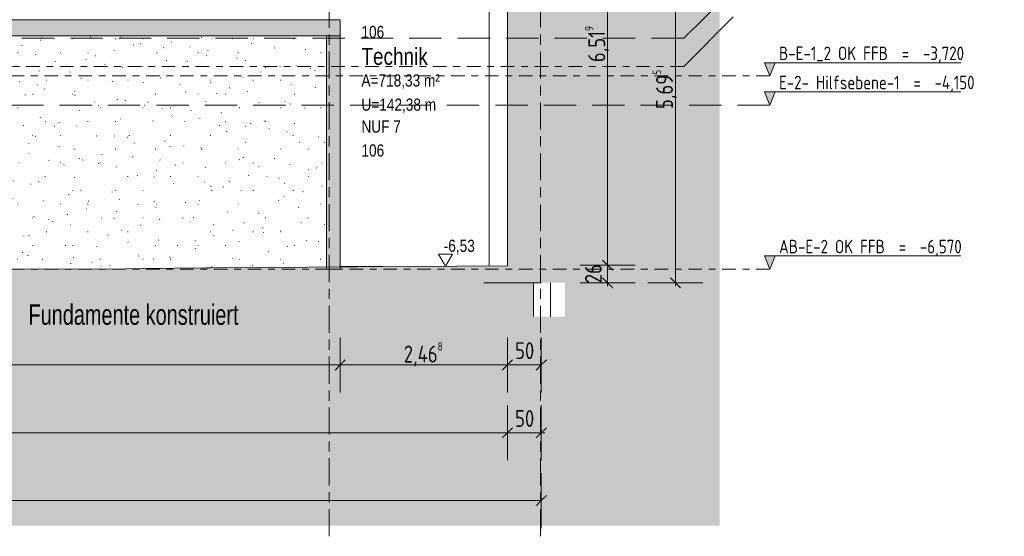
# Model space of a CAD drawing. Header units: metres. Extents: x -34 to 182, y -15 to 869.
# Tile 40 of 46: x 87 to 102, y -13 to -6. Entities that reach past the tile are written whole.
import ezdxf

# ---------------------------------------------------------------- set-up
doc = ezdxf.new("R2010")
doc.units = ezdxf.units.M
for name, pattern in [('_Ebene_', [0.4, 0.2, -0.1, 0, -0.1]), ('_Rasterlinie_', [0.75, 0.4, -0.1, 0.15, -0.1]), ('Abgebrochen', [0.714375, 0.47625, -0.238125])]:
    doc.linetypes.add(name, pattern=pattern)
for name, color, linetype, lineweight in [('A_Bem', 7, 'Continuous', 5), ('A_Bem-100', 7, 'Continuous', 5), ('A_Detailelemente', 7, 'Continuous', 9), ('A_Ebenen', 130, 'Continuous', 5), ('A_Geschossdecken', 7, 'Continuous', 5), ('A_Geschossdecken_Schraffur', 7, 'Continuous', 5), ('A_Hoehenkoten', 124, 'Continuous', 5), ('A_Notizen', 130, 'Continuous', 5), ('A_Raster', 128, 'Continuous', 5), ('A_Raum-Txt', 16, 'Continuous', 5), ('A_Tragwerksstützen', 7, 'Continuous', 5), ('A_Wand', 244, 'Continuous', 5), ('A_Wand_Schraff', 1, 'Continuous', 5), ('A_Wände_Oberflächenschraffur', 244, 'Continuous', 5)]:
    doc.layers.add(name, color=color, linetype=linetype, lineweight=lineweight)
doc.styles.add('Arial', font='arial.ttf', dxfattribs={"width": 0.8, "height": 0.18})
doc.styles.add('Arial_1', font='arial.ttf', dxfattribs={"width": 0.7, "height": 0.3})
doc.styles.add('Arial_B', font='txt', dxfattribs={"width": 0.8, "height": 0.25})
doc.styles.add('ISOCPEUR', font='isocpeur.ttf', dxfattribs={"width": 0.8, "height": 0.2})
doc.styles.add('ISOCPEUR_1', font='isocpeur.ttf', dxfattribs={"width": 0.8, "height": 0.25})
doc.dimstyles.new('BLB-Standard_2_5_Aussen', dxfattribs={"dimscale": 0.3048, "dimtxt": 0.248995, "dimasz": 0.492126, "dimexe": 1.32874, "dimexo": 0.0625, "dimgap": 0.032808, "dimtad": 1, "dimdec": 1, "dimlfac": 100, "dimrnd": 0.1, "dimdsep": 46, "dimtxsty": 'ISOCPEUR_1', "dimblk1": 'OBLIQUE', "dimblk2": 'OBLIQUE', "dimsah": 1, "dimcen": 0.09, "dimdle": 0.164042, "dimazin": 0, "dimtfac": 1, "dimtdec": 4, "dimtix": 1, "dimtmove": 0, "dimatfit": 3, "dimfxl": 1.32874, "dimfxlon": 1, "dimtvp": 1, "dimtolj": 1, "dimtzin": 0, "dimarcsym": 2})
doc.dimstyles.new('BLB-Standard_2_5_Aussen_1', dxfattribs={"dimscale": 0.3048, "dimtxt": 0.248995, "dimasz": 0.492126, "dimexe": 1.32874, "dimexo": 0.0625, "dimgap": 0.032808, "dimtad": 1, "dimrnd": 0.001, "dimzin": 0, "dimdsep": 46, "dimtxsty": 'ISOCPEUR_1', "dimblk1": 'OBLIQUE', "dimblk2": 'OBLIQUE', "dimsah": 1, "dimcen": 0.09, "dimdle": 0.164042, "dimazin": 0, "dimtfac": 1, "dimtdec": 4, "dimtix": 1, "dimtmove": 0, "dimatfit": 3, "dimfxl": 1.32874, "dimfxlon": 1, "dimtvp": 1, "dimtolj": 1, "dimtzin": 0, "dimarcsym": 2})

# ---------------------------------------------------------------- blocks, each defined once
blk = doc.blocks.new('STB Stütze - rechteckig1 - STB 310 x 310-8104198-B2')
at = {"layer": 'A_Tragwerksstützen', "color": 250, "lineweight": 9}
blk.add_line((22.451, -9.313), (22.451, -3.096), dxfattribs=at)
blk = doc.blocks.new('Ebene - Rohbau-1046864-B2')
at = {"layer": 'A_Ebenen'}
blk.add_hatch(color=256, dxfattribs=at).paths.add_polyline_path([(26.672, -2.599), (26.592, -2.795), (26.513, -2.599)], flags=0)
at = {"layer": 'A_Ebenen', "color": 170, "lineweight": 9}
for p, q in [((26.513, -2.599), (26.592, -2.795)), ((26.513, -2.599), (29.413, -2.599)), ((26.592, -2.795), (26.672, -2.599))]:
    blk.add_line(p, q, dxfattribs=at)
at = {"layer": 'A_Ebenen', "color": 251, "lineweight": 9}
for p, q in [((26.672, -2.599), (26.513, -2.599)), ((26.513, -2.599), (26.592, -2.795)), ((26.592, -2.795), (26.672, -2.599))]:
    blk.add_line(p, q, dxfattribs=at)
blk = doc.blocks.new('DIMBLOCK96-B2')
at = {"layer": 'A_Bem-100'}
for p, q in [((42.936, -12.372), (42.936, -13.182)), ((42.936, -12.777), (42.936, -12.372)), ((94.786, -12.372), (94.786, -13.182)), ((94.786, -12.777), (94.786, -12.372)), ((42.936, -12.777), (94.786, -12.777))]:
    blk.add_line(p, q, dxfattribs=at)
at = {"layer": 'A_Bem-100', "lineweight": 9}
for p, q in [((42.936, -12.777), (42.861, -12.852)), ((42.936, -12.777), (43.011, -12.702)), ((94.786, -12.777), (94.711, -12.852)), ((94.786, -12.777), (94.861, -12.702))]:
    blk.add_line(p, q, dxfattribs=at)
at = {"layer": 'A_Bem-100', "color": 0, "insert": (68.572, -12.441), "char_height": 0.25, "width": 0.69316, "attachment_point": 1, "line_spacing_factor": 1.149209, "style": 'ISOCPEUR_1'}
blk.add_mtext('51,85', dxfattribs=at)
blk = doc.blocks.new('_Oblique')
at = {"color": 0, "linetype": 'ByBlock', "lineweight": -2}
blk.add_line((-0.5, -0.5), (0.5, 0.5), dxfattribs=at)
blk = doc.blocks.new('Höhenkoten - leer-6237472-B2')
at = {"layer": 'A_Hoehenkoten'}
for p, q in [((-23.599, -6.765), (-23.806, -6.765)), ((-23.702, -6.945), (-23.806, -6.765)), ((-23.702, -6.945), (-23.599, -6.765))]:
    blk.add_line(p, q, dxfattribs=at)
blk = doc.blocks.new('DIMBLOCK106-B2')
at = {"layer": 'A_Bem-100', "lineweight": 9}
for p, q in [((95.765, -9.305), (95.69, -9.23)), ((95.765, -9.305), (95.84, -9.38)), ((95.765, -9.565), (95.69, -9.49)), ((95.765, -9.565), (95.84, -9.64))]:
    blk.add_line(p, q, dxfattribs=at)
at = {"layer": 'A_Bem-100'}
for p, q in [((95.36, -9.305), (96.17, -9.305)), ((95.765, -9.305), (95.36, -9.305)), ((95.765, -9.615), (95.765, -9.305)), ((95.36, -9.565), (96.17, -9.565)), ((95.765, -9.565), (95.36, -9.565))]:
    blk.add_line(p, q, dxfattribs=at)
at = {"layer": 'A_Bem-100', "color": 0, "insert": (95.429, -9.572), "char_height": 0.25, "width": 0.32865, "attachment_point": 1, "rotation": 90, "line_spacing_factor": 1.149209, "style": 'ISOCPEUR_1'}
blk.add_mtext('26', dxfattribs=at)
blk = doc.blocks.new('DIMBLOCK107-B2')
at = {"layer": 'A_Bem-100', "lineweight": 9}
for p, q in [((95.765, -2.787), (95.69, -2.712)), ((95.765, -2.787), (95.84, -2.862)), ((95.765, -9.305), (95.69, -9.23)), ((95.765, -9.305), (95.84, -9.38))]:
    blk.add_line(p, q, dxfattribs=at)
at = {"layer": 'A_Bem-100'}
for p, q in [((95.36, -2.787), (96.17, -2.787)), ((95.765, -2.787), (95.36, -2.787)), ((95.765, -9.305), (95.765, -2.787)), ((95.36, -9.305), (96.17, -9.305)), ((95.765, -9.305), (95.36, -9.305))]:
    blk.add_line(p, q, dxfattribs=at)
at = {"layer": 'A_Bem-100', "color": 0, "insert": (95.429, -6.311), "char_height": 0.25, "width": 0.63639, "attachment_point": 1, "rotation": 90, "line_spacing_factor": 1.149209, "style": 'ISOCPEUR_1'}
blk.add_mtext('6,51\\A2\\H0.5x;\\S9^  ;\\H2x;', dxfattribs=at)
blk = doc.blocks.new('DIMBLOCK127-B2')
at = {"layer": 'A_Bem-100'}
for p, q in [((71.032, -11.372), (71.032, -12.182)), ((71.032, -11.777), (71.032, -11.372)), ((94.286, -11.372), (94.286, -12.182)), ((94.286, -11.777), (94.286, -11.372)), ((71.032, -11.777), (94.286, -11.777))]:
    blk.add_line(p, q, dxfattribs=at)
at = {"layer": 'A_Bem-100', "lineweight": 9}
for p, q in [((71.032, -11.777), (71.107, -11.702)), ((94.286, -11.777), (94.361, -11.702)), ((71.032, -11.777), (70.957, -11.852)), ((94.286, -11.777), (94.211, -11.852))]:
    blk.add_line(p, q, dxfattribs=at)
at = {"layer": 'A_Bem-100', "color": 0, "insert": (82.298, -11.441), "char_height": 0.25, "width": 0.86645, "attachment_point": 1, "line_spacing_factor": 1.149209, "style": 'ISOCPEUR_1'}
blk.add_mtext('23,25\\A2\\H0.5x;\\S4^  ;\\H2x;', dxfattribs=at)
blk = doc.blocks.new('DIMBLOCK128-B2')
at = {"layer": 'A_Bem-100'}
for p, q in [((94.286, -11.372), (94.286, -12.182)), ((94.286, -11.777), (94.286, -11.372)), ((94.786, -11.372), (94.786, -12.182)), ((94.786, -11.777), (94.786, -11.372)), ((94.286, -11.777), (94.836, -11.777))]:
    blk.add_line(p, q, dxfattribs=at)
at = {"layer": 'A_Bem-100', "lineweight": 9}
for p, q in [((94.286, -11.777), (94.361, -11.702)), ((94.786, -11.777), (94.861, -11.702)), ((94.286, -11.777), (94.211, -11.852)), ((94.786, -11.777), (94.711, -11.852))]:
    blk.add_line(p, q, dxfattribs=at)
at = {"layer": 'A_Bem-100', "color": 0, "insert": (94.399, -11.441), "char_height": 0.25, "width": 0.32865, "attachment_point": 1, "line_spacing_factor": 1.149209, "style": 'ISOCPEUR_1'}
blk.add_mtext('50', dxfattribs=at)
blk = doc.blocks.new('DIMBLOCK129-B2')
at = {"layer": 'A_Bem-100'}
for p, q in [((96.36, -3.87), (97.17, -3.87)), ((96.765, -3.87), (96.36, -3.87)), ((96.765, -9.615), (96.765, -3.87)), ((96.36, -9.565), (97.17, -9.565)), ((96.765, -9.565), (96.36, -9.565))]:
    blk.add_line(p, q, dxfattribs=at)
at = {"layer": 'A_Bem-100', "lineweight": 9}
for p, q in [((96.765, -3.87), (96.69, -3.795)), ((96.765, -3.87), (96.84, -3.945)), ((96.765, -9.565), (96.69, -9.49)), ((96.765, -9.565), (96.84, -9.64))]:
    blk.add_line(p, q, dxfattribs=at)
at = {"layer": 'A_Bem-100', "color": 0, "insert": (96.429, -7.003), "char_height": 0.25, "width": 0.68419, "attachment_point": 1, "rotation": 90, "line_spacing_factor": 1.149209, "style": 'ISOCPEUR_1'}
blk.add_mtext('5,69\\A2\\H0.5x;\\S5^  ;\\H2x;', dxfattribs=at)
blk = doc.blocks.new('DIMBLOCK164-B2')
at = {"layer": 'A_Bem-100'}
for p, q in [((74.133, -10.372), (74.133, -11.182)), ((74.133, -10.777), (74.133, -10.372)), ((91.818, -10.372), (91.818, -11.182)), ((91.818, -10.777), (91.818, -10.372)), ((74.133, -10.777), (91.818, -10.777))]:
    blk.add_line(p, q, dxfattribs=at)
at = {"layer": 'A_Bem-100', "lineweight": 9}
for p, q in [((74.133, -10.777), (74.208, -10.702)), ((91.818, -10.777), (91.893, -10.702)), ((74.133, -10.777), (74.058, -10.852)), ((91.818, -10.777), (91.743, -10.852))]:
    blk.add_line(p, q, dxfattribs=at)
at = {"layer": 'A_Bem-100', "color": 0, "insert": (82.642, -10.441), "char_height": 0.25, "width": 0.80072, "attachment_point": 1, "line_spacing_factor": 1.149209, "style": 'ISOCPEUR_1'}
blk.add_mtext('17,68\\A2\\H0.5x;\\S5^  ;\\H2x;', dxfattribs=at)
blk = doc.blocks.new('DIMBLOCK165-B2')
at = {"layer": 'A_Bem-100'}
for p, q in [((91.818, -10.372), (91.818, -11.182)), ((91.818, -10.777), (91.818, -10.372)), ((94.286, -10.372), (94.286, -11.182)), ((94.286, -10.777), (94.286, -10.372)), ((91.818, -10.777), (94.286, -10.777))]:
    blk.add_line(p, q, dxfattribs=at)
at = {"layer": 'A_Bem-100', "lineweight": 9}
for p, q in [((91.818, -10.777), (91.893, -10.702)), ((94.286, -10.777), (94.361, -10.702)), ((91.818, -10.777), (91.743, -10.852)), ((94.286, -10.777), (94.211, -10.852))]:
    blk.add_line(p, q, dxfattribs=at)
at = {"layer": 'A_Bem-100', "color": 0, "insert": (92.757, -10.441), "char_height": 0.25, "width": 0.7081, "attachment_point": 1, "line_spacing_factor": 1.149209, "style": 'ISOCPEUR_1'}
blk.add_mtext('2,46\\A2\\H0.5x;\\S8^  ;\\H2x;', dxfattribs=at)
blk = doc.blocks.new('DIMBLOCK166-B2')
at = {"layer": 'A_Bem-100'}
for p, q in [((94.286, -10.372), (94.286, -11.182)), ((94.286, -10.777), (94.286, -10.372)), ((94.786, -10.372), (94.786, -11.182)), ((94.786, -10.777), (94.786, -10.372)), ((94.286, -10.777), (94.786, -10.777))]:
    blk.add_line(p, q, dxfattribs=at)
at = {"layer": 'A_Bem-100', "lineweight": 9}
for p, q in [((94.286, -10.777), (94.361, -10.702)), ((94.786, -10.777), (94.861, -10.702)), ((94.286, -10.777), (94.211, -10.852)), ((94.786, -10.777), (94.711, -10.852))]:
    blk.add_line(p, q, dxfattribs=at)
at = {"layer": 'A_Bem-100', "color": 0, "insert": (94.399, -10.441), "char_height": 0.25, "width": 0.32865, "attachment_point": 1, "line_spacing_factor": 1.149209, "style": 'ISOCPEUR_1'}
blk.add_mtext('50', dxfattribs=at)

msp = doc.modelspace()

# ---------------------------------------------------------------- hatches: boundary and pattern name
at = {"layer": 'A_Detailelemente'}
msp.add_hatch(color=254, dxfattribs=at).paths.add_polyline_path([(72.0582, -13.1485), (97.4159, -13.1485), (97.4159, -4.1477), (94.786, -4.1014), (94.786, -9.5651), (95.136, -9.5651), (95.136, -10.0651), (93.936, -10.0651), (93.936, -9.5651), (71.2035, -9.5651), (71.2035, -10.0651), (70.2035, -10.0651), (70.2035, -9.5651), (58.2009, -9.5651), (58.2009, -10.0651), (57.2009, -10.0651), (57.2009, -9.5651), (57.551, -9.5651), (57.551, -7.1851), (52.0347, -7.1851), (52.0347, -8.0351), (51.114, -8.0351), (51.114, -7.1851), (43.6656, -7.1851), (43.6656, -8.0351), (42.5856, -8.0351), (42.5856, -7.1851), (40.4356, -7.1851), (40.4356, -3.611), (40.2592, -3.621), (39.4553, -3.6308), (39.4553, -13.1485), (68.4356, -13.1485)], flags=0)
at = {"layer": 'A_Geschossdecken_Schraffur', "lineweight": 9}
for points in [[(90.1708, -5.9251), (91.8179, -5.9251), (91.8179, -5.6851), (74.1329, -5.6851), (74.1329, -5.9251), (86.5483, -5.9251)], [(82.9258, -9.5651), (94.786, -9.5651), (94.786, -9.3132), (94.6434, -9.3132), (88.8972, -9.3531), (88.6575, -9.3588), (84.177, -9.367), (83.3972, -9.3631), (82.1624, -9.3651), (74.4885, -9.3651), (70.5535, -9.3531), (70.5535, -9.5651), (75.6807, -9.5651)]]:
    msp.add_hatch(color=253, dxfattribs=at).paths.add_polyline_path(points, flags=0)
h = msp.add_hatch(color=253, dxfattribs=at)
h.paths.add_polyline_path([(70.2035, -10.0651), (71.2035, -10.0651), (71.2035, -9.5651), (70.2035, -9.5651)], flags=0)
h.paths.add_polyline_path([(94.6721, -10.0651), (94.6721, -9.5651), (93.936, -9.5651), (93.936, -10.0651)], flags=0)
h.paths.add_polyline_path([(57.551, -10.0651), (58.2009, -10.0651), (58.2009, -9.5651), (57.2009, -9.5651), (57.2009, -10.0651)], flags=0)
at = {"layer": 'A_Wand_Schraff', "lineweight": 9}
for points in [[(94.286, -9.3157), (94.786, -9.3132), (94.786, -4.049), (94.286, -4.049), (94.286, -7.3972)], [(91.8179, -9.3651), (91.8179, -5.9251), (91.6179, -5.9251), (91.6179, -9.3651)]]:
    msp.add_hatch(color=253, dxfattribs=at).paths.add_polyline_path(points, flags=0)
at = {"layer": 'A_Wände_Oberflächenschraffur'}
h = msp.add_hatch(dxfattribs=at)
h.set_pattern_fill('FP_51', style=0, pattern_type=2)
h.set_pattern_definition([(0, (108.63052, 18.796), (0.813, 0.203), [0.007, -0.603, 0.007, -0.603, -3.251]), (0, (108.63052, 18.796), (0.813, 0.203), [-1.219, 0.007, -1.212, 0.007, -0.603, -1.422]), (0, (108.63052, 18.796), (0.813, 0.203), [-3.048, 0.007, -0.4, 0.007, -1.009]), (120, (108.93452, 18.897), (-0.5823032, 0.60257865), [0.007, -0.603, 0.007, -0.603, -3.251]), (120, (108.93452, 18.897), (-0.5823032, 0.60257865), [-1.219, 0.007, -1.212, 0.007, -0.603, -1.422]), (120, (108.93452, 18.897), (-0.5823032, 0.60257865), [-3.048, 0.007, -0.4, 0.007, -1.009]), (240, (109.03652, 19.304), (-0.2306968, -0.80557865), [0.007, -0.603, 0.007, -0.603, -3.251]), (240, (109.03652, 19.304), (-0.2306968, -0.80557865), [-1.219, 0.007, -1.212, 0.007, -0.603, -1.422]), (240, (109.03652, 19.304), (-0.2306968, -0.80557865), [-3.048, 0.007, -0.4, 0.007, -1.009])])
h.paths.add_polyline_path([(83.8277, -9.3651), (85.1965, -9.3651), (88.6575, -9.3587), (88.9065, -9.3529), (90.1708, -9.3434), (91.6179, -9.3336), (91.6179, -5.9251), (74.3329, -5.9251), (74.3329, -9.3646), (74.4885, -9.3651), (82.1852, -9.3649), (83.4277, -9.3631), (83.8277, -9.3651)], flags=0)
h.paths.add_polyline_path([(83.3971, -9.363), (83.3971, -9.363), (82.9258, -9.3607)], flags=0)

# ---------------------------------------------------------------- linework, layer by layer
at = {"layer": 'A_Ebenen', "color": 31}
msp.add_line((96.8869, -5.9551), (97.6901, -5.1651), dxfattribs=at)
at = {"layer": 'A_Ebenen', "color": 170, "lineweight": 9}
msp.add_line((96.8869, -6.3751), (97.6154, -5.6423), dxfattribs=at)
at = {"layer": 'A_Ebenen', "color": 31, "linetype": 'Abgebrochen'}
for p, q in [((96.8869, -5.9551), (40.0095, -5.9551)), ((98.1569, -6.9451), (38.7395, -6.9451))]:
    msp.add_line(p, q, dxfattribs=at)
at = {"layer": 'A_Ebenen', "color": 170, "linetype": '_Ebene_', "lineweight": 9}
for p, q in [((96.8869, -6.3751), (40.0095, -6.3751)), ((98.1569, -6.5151), (38.7395, -6.5151)), ((98.1569, -9.3651), (38.7395, -9.3651))]:
    msp.add_line(p, q, dxfattribs=at)
at = {"layer": 'A_Geschossdecken', "color": 250, "lineweight": 9}
for p, q in [((91.8179, -5.6851), (74.1329, -5.6851)), ((91.8179, -5.9251), (91.8179, -5.6851)), ((74.1329, -5.9251), (91.8179, -5.9251)), ((88.6575, -9.3588), (84.177, -9.367)), ((88.8972, -9.3531), (88.6575, -9.3588)), ((89.847, -9.3458), (88.8972, -9.3531)), ((94.286, -9.3157), (89.847, -9.3458)), ((89.847, -9.3458), (89.9196, -9.3451)), ((91.8179, -9.3266), (92.4458, -9.3204)), ((94.786, -9.5651), (93.936, -9.5651)), ((94.6721, -10.0651), (94.6721, -9.5651)), ((94.9207, -10.0651), (94.9207, -9.5651))]:
    msp.add_line(p, q, dxfattribs=at)
at = {"layer": 'A_Raster', "linetype": '_Rasterlinie_', "lineweight": 9}
for p, q in [((91.656, -13.3036), (91.656, 13.0853)), ((94.776, -13.3036), (94.776, 13.0853))]:
    msp.add_line(p, q, dxfattribs=at)
at = {"layer": 'A_Wand', "color": 250, "lineweight": 9}
for p, q in [((94.286, -4.049), (94.286, -9.3157)), ((91.6179, -5.9251), (91.6179, -9.3651)), ((91.8179, -9.3651), (91.8179, -5.9251)), ((91.6179, -9.3651), (91.8179, -9.3651))]:
    msp.add_line(p, q, dxfattribs=at)

# ---------------------------------------------------------------- block references
at = {"layer": 'A_Ebenen', "color": 251, "lineweight": 9}
for p in [(71.5645, -3.72), (71.5645, -4.15), (71.5645, -6.57)]:
    msp.add_blockref('Ebene - Rohbau-1046864-B2', p, dxfattribs=at)
at = {"layer": 'A_Hoehenkoten'}
msp.add_blockref('Höhenkoten - leer-6237472-B2', (117.0752, -2.3768), dxfattribs=at)
at = {"layer": 'A_Tragwerksstützen', "color": 250, "lineweight": 9}
msp.add_blockref('STB Stütze - rechteckig1 - STB 310 x 310-8104198-B2', (71.5645, 0), dxfattribs=at)

# ---------------------------------------------------------------- texts
at = {"layer": 'A_Ebenen', "color": 7, "char_height": 0.2, "attachment_point": 1, "style": 'ISOCPEUR'}
for s, insert, width in [('B-E-1_2 OK FFB  =  -3,720', (98.2933, -6.0809), 3.411982), ('E-2- Hilfsebene-1  =  -4,150', (98.2933, -6.5109), 3.565906), ('AB-E-2 OK FFB  =  -6,570', (98.2933, -8.9309), 3.315779)]:
    msp.add_mtext(s, dxfattribs=dict(at, insert=insert, width=width))
at = {"layer": 'A_Hoehenkoten', "insert": (93.3468, -8.9297), "char_height": 0.18, "width": 0.542095, "attachment_point": 1, "line_spacing_factor": 0.941778, "style": 'Arial'}
msp.add_mtext('-6,53', dxfattribs=at)
at = {"layer": 'A_Notizen', "color": 7, "insert": (87.2211, -9.8847), "char_height": 0.3, "width": 3.832868, "attachment_point": 1, "style": 'Arial_1'}
msp.add_mtext('Fundamente konstruiert', dxfattribs=at)
at = {"layer": 'A_Raum-Txt', "attachment_point": 1}
for s, insert, char_height, width, style in [('106', (92.1325, -5.7757), 0.18, 0.40405, 'Arial'), ('Technik', (92.1325, -6.1011), 0.25, 1.269873, 'Arial_B'), ('A=718,33 m²', (92.1325, -6.4909), 0.18, 1.378902, 'Arial'), ('U=142,38 m', (92.1325, -6.8476), 0.18, 1.314767, 'Arial'), ('NUF 7', (92.1325, -7.1702), 0.18, 0.692658, 'Arial'), ('106', (92.1325, -7.5229), 0.18, 0.40405, 'Arial')]:
    msp.add_mtext(s, dxfattribs=dict(at, insert=insert, char_height=char_height, width=width, style=style))

# ---------------------------------------------------------------- dimensions: what is measured, and where the dimension line sits
at = {"layer": 'A_Bem'}
for base, p1, p2, text, override, picture, middle in [((95.7652, -2.7865), (95.3602, -9.3051), (95.3602, -2.7865), '\\A1;6,51\\Q;{\\A1;{\\H0.5x;\\S9^ ;}}', {"dimpost": '<>', "dimfxl": 6.518576}, 'DIMBLOCK107-B2', (95.6052, -6.0458)), ((96.7652, -3.8701), (96.3602, -9.5651), (96.3602, -3.8701), '\\A1;5,69\\Q;{\\A1;{\\H0.5x;\\S5^ ;}}', {"dimpost": '<>', "dimfxl": 5.695}, 'DIMBLOCK129-B2', (96.6052, -6.7176))]:
    dim = msp.add_linear_dim(base=base, p1=p1, p2=p2, angle=90, text=text, dimstyle='BLB-Standard_2_5_Aussen_1', override=override, dxfattribs=at)
    dim.commit()
    dim.dimension.update_dxf_attribs({"geometry": picture, "text_midpoint": middle})
dim = msp.add_linear_dim(base=(95.7652, -9.3051), p1=(95.3602, -9.5651), p2=(95.3602, -9.3051), angle=90, dimstyle='BLB-Standard_2_5_Aussen', override={"dimpost": '<>', "dimfxl": 0.26}, dxfattribs=at)
dim.commit()
dim.dimension.update_dxf_attribs({"geometry": 'DIMBLOCK106-B2', "text_midpoint": (95.6302, -9.4351)})
for base, p1, p2, text, override, picture, middle in [((91.8179, -10.7774), (74.1329, -10.3724), (91.8179, -10.3724), '\\A1;17,68\\Q;{\\A1;{\\H0.5x;\\S5^ ;}}', {"dimpost": '<>', "dimfxl": 17.685}, 'DIMBLOCK164-B2', (82.9754, -10.6174)), ((94.286, -10.7774), (91.8179, -10.3724), (94.286, -10.3724), '\\A1;2,46\\Q;{\\A1;{\\H0.5x;\\S8^ ;}}', {"dimpost": '<>', "dimfxl": 2.468043}, 'DIMBLOCK165-B2', (93.0519, -10.6174)), ((94.286, -11.7774), (71.0318, -11.3724), (94.286, -11.3724), '\\A1;23,25\\Q;{\\A1;{\\H0.5x;\\S4^ ;}}', {"dimpost": '<>', "dimfxl": 23.254138}, 'DIMBLOCK127-B2', (82.6589, -11.6174))]:
    dim = msp.add_linear_dim(base=base, p1=p1, p2=p2, text=text, dimstyle='BLB-Standard_2_5_Aussen_1', override=override, dxfattribs=at)
    dim.commit()
    dim.dimension.update_dxf_attribs({"geometry": picture, "text_midpoint": middle})
for base, p1, p2, dimstyle, override, picture, middle in [((94.786, -10.7774), (94.286, -10.3724), (94.786, -10.3724), 'BLB-Standard_2_5_Aussen', {"dimpost": '<>', "dimfxl": 0.5}, 'DIMBLOCK166-B2', (94.536, -10.6424)), ((94.786, -11.7774), (94.286, -11.3724), (94.786, -11.3724), 'BLB-Standard_2_5_Aussen', {"dimpost": '<>', "dimfxl": 0.5}, 'DIMBLOCK128-B2', (94.536, -11.6424)), ((94.786, -12.7774), (42.9356, -12.3724), (94.786, -12.3724), 'BLB-Standard_2_5_Aussen_1', {"dimpost": '<>', "dimfxl": 51.850392}, 'DIMBLOCK96-B2', (68.8608, -12.6424))]:
    dim = msp.add_linear_dim(base=base, p1=p1, p2=p2, dimstyle=dimstyle, override=override, dxfattribs=at)
    dim.commit()
    dim.dimension.update_dxf_attribs({"geometry": picture, "text_midpoint": middle})

doc.saveas('drawing.dxf')
